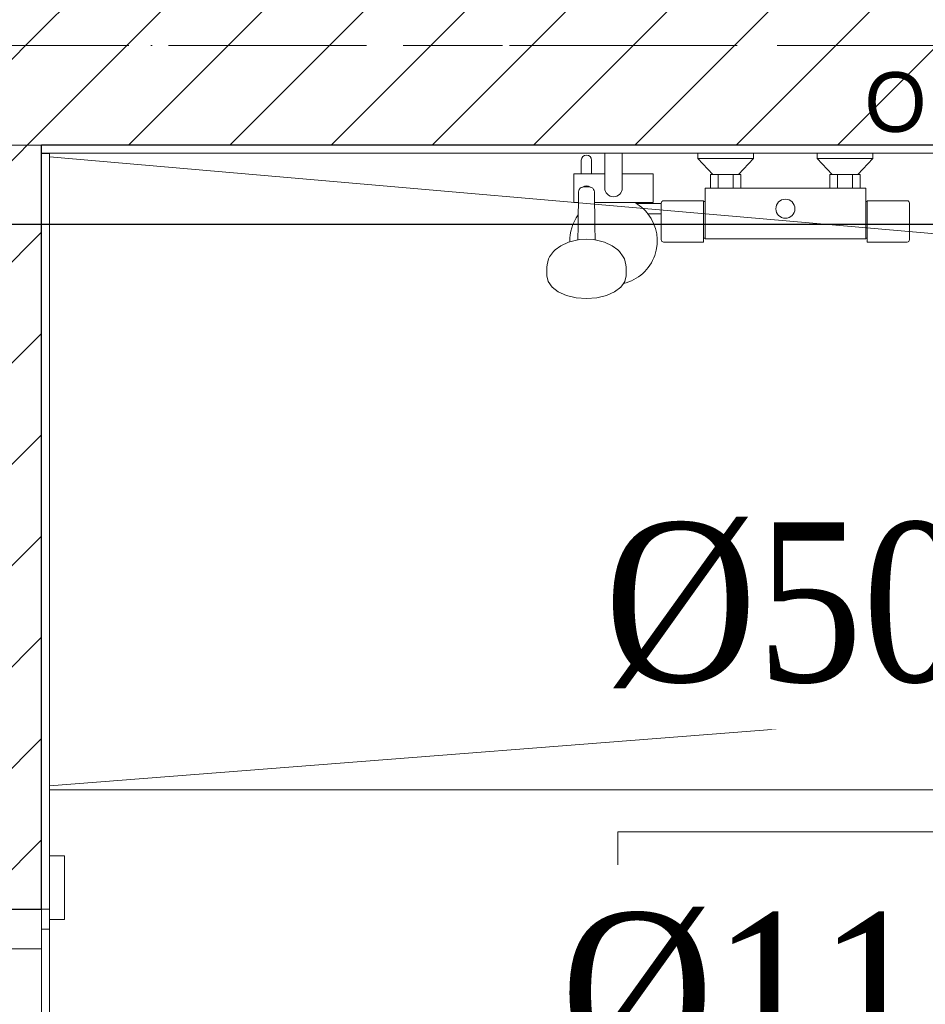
# Model space of a CAD drawing. Header units: millimetres. Extents: x -52968 to 399385, y -141133 to 110561.
# Tile 108 of 146: x 82133 to 83271, y -110747 to -109510. Entities that reach past the tile are written whole.
import ezdxf
from ezdxf import colors
from ezdxf.entities.mleader import LeaderData, LeaderLine
from ezdxf.math import Vec2, Vec3

# ---------------------------------------------------------------- set-up
doc = ezdxf.new("R2010")
doc.units = ezdxf.units.MM
for name, pattern in [('SIM-Wegliniec-21.07.2025-Parter$0$Kropki i Kreski', [360, 180, -90, 0, -90]), ('SIM-Wegliniec-21.07.2025-Parter$0$Przerywana długa', [390, 250, -140]), ('SIM-Wegliniec-21.07.2025-Parter$0$Przerywana podwójnie', [295, 125, -50, 70, -50])]:
    doc.linetypes.add(name, pattern=pattern)
doc.layers.add('_xref', color=250, linetype='Continuous')
for name, color, linetype, lineweight in [('RR_IWK_opisy', 7, 'Continuous', 0), ('RR_ks_podposadzkowa', 32, 'Kanalizacja', 30), ('SIM-Wegliniec-21.07.2025-Parter$0$Nowe_A-Armatura_Nr_pióra__5', 250, 'Continuous', 0), ('SIM-Wegliniec-21.07.2025-Parter$0$Nowe_A-Belki-Wieniec_Nr_pióra__69', 250, 'Continuous', 0), ('SIM-Wegliniec-21.07.2025-Parter$0$Nowe_A-Belki-Wieniec_Nr_pióra__90', 250, 'Continuous', 0), ('SIM-Wegliniec-21.07.2025-Parter$0$Nowe_A-Konstrukcja Opis_Nr_pióra__58', 250, 'Continuous', 0), ('SIM-Wegliniec-21.07.2025-Parter$0$Nowe_A-Osi_Nr_pióra__20', 250, 'Continuous', 0), ('SIM-Wegliniec-21.07.2025-Parter$0$Nowe_A-Posadzki_Nr_pióra__89', 250, 'Continuous', 0), ('SIM-Wegliniec-21.07.2025-Parter$0$Nowe_A-Przebicia_Nr_pióra__1', 250, 'Continuous', 0), ('SIM-Wegliniec-21.07.2025-Parter$0$Nowe_A-Strefy-Parter_Nr_pióra__94', 250, 'Continuous', 0), ('SIM-Wegliniec-21.07.2025-Parter$0$Nowe_A-Ściany-Działowe', 250, 'Continuous', 0), ('SIM-Wegliniec-21.07.2025-Parter$0$Nowe_A-Ściany-Działowe_Nr_pióra__27', 250, 'Continuous', 0), ('SIM-Wegliniec-21.07.2025-Parter$0$Nowe_A-Ściany-Działowe_Nr_pióra__47', 250, 'Continuous', 0), ('SIM-Wegliniec-21.07.2025-Parter$0$Nowe_A-Ściany-Wewnętrzne', 250, 'Continuous', 0), ('SIM-Wegliniec-21.07.2025-Parter$0$Nowe_A-Ściany-Wewnętrzne_Nr_pióra__27', 250, 'Continuous', 0), ('SIM-Wegliniec-21.07.2025-Parter$0$Nowe_A-Ściany-Wewnętrzne_Nr_pióra__47', 250, 'Continuous', 0), ('SIM-Wegliniec-21.07.2025-Parter$0$Nowe_Drzwi Archicad_Nr_pióra__23', 250, 'Continuous', 0), ('SIM-Wegliniec-21.07.2025-Parter$0$Nowe_Drzwi Archicad_Nr_pióra__27', 250, 'Continuous', 0), ('SIM-Wegliniec-21.07.2025-Parter$0$Nowe_Drzwi Archicad_Nr_pióra__3', 250, 'Continuous', 0), ('SIM-Wegliniec-21.07.2025-Parter$0$Nowe_Drzwi Archicad_Nr_pióra__47', 250, 'Continuous', 0), ('SIM-Wegliniec-21.07.2025-Parter$0$Nowe_Znaczniki drzwi Archicada_Nr_pióra__7', 250, 'Continuous', 0)]:
    doc.layers.add(name, color=color, linetype=linetype, lineweight=lineweight)
doc.styles.add('Garamond', font='GARA.TTF')
doc.styles.add('SIM-Wegliniec-21.07.2025-Parter$0$MtXpl_Arial', font='txt', dxfattribs={"height": 0.2})
doc.styles.add('SIM-Wegliniec-21.07.2025-Parter$0$STYL_AUTOMATYCZNY_1', font='arial.ttf')
doc.styles.add('SIM-Wegliniec-21.07.2025-Parter$0$STYL_AUTOMATYCZNY_3', font='arial.ttf')
doc.styles.get("Standard").update_dxf_attribs({"font": 'arial.ttf'})
doc.linetypes.add('Kanalizacja', pattern='A,25,0,["◄",Standard,S=5,R=0,X=-5,Y=-2.5],0', length=25)
doc.dimstyles.new('SIM-Wegliniec-21.07.2025-Parter$0$STYL_AUTOMATYCZNY__9', dxfattribs={"dimtxt": 0.18, "dimasz": 76, "dimexe": 0.18, "dimexo": 0.0625, "dimgap": 0, "dimtad": 0, "dimtih": 1, "dimtoh": 1, "dimdec": 4, "dimzin": 0, "dimdsep": 46, "dimcen": 0.09, "dimadec": 0, "dimazin": 0, "dimtfac": 1, "dimtdec": 4, "dimtmove": 0, "dimatfit": 3, "dimldrblk": 'SIM-Wegliniec-21.07.2025-Parter$0$ARROWHEAD_16', "dimfxl": 1, "dimtolj": 1, "dimtzin": 0, "dimarcsym": 0})
pattern_1 = [(45, (0, 0), (-63.63961, 63.63961), [])]
pattern_2 = [(0, (0, 0), (0, 86.60254), [0, -50]), (0, (25, 43.3), (0, 86.60254), [0, -50])]

# ---------------------------------------------------------------- blocks, each defined once
blk = doc.blocks.new('SIM-Wegliniec-21.07.2025-Parter$0$ARROWHEAD_16')
at = {"linetype": 'Continuous', "lineweight": 0}
blk.add_hatch(color=0, dxfattribs=at).paths.add_polyline_path([(-0.9093, 0.525), (0, 0), (-0.9093, -0.525)])
at = {"color": 0, "linetype": 'Continuous', "lineweight": 0}
blk.add_line((0, 0), (-1, 0), dxfattribs=at)
blk = doc.blocks.new('SIM-Wegliniec-21.07.2025-Parter')
at = {"layer": 'SIM-Wegliniec-21.07.2025-Parter$0$Nowe_A-Ściany-Działowe', "linetype": 'Continuous', "lineweight": 0}
h = blk.add_hatch(dxfattribs=at)
h.set_pattern_fill('Bloczki_ceramiczne', color=256, style=0, pattern_type=2)
h.set_pattern_definition(pattern_1)
h.paths.add_polyline_path([(82045.1, -109677.6), (82160.1, -109677.6), (82160.1, -109667.6), (82045.1, -109667.6)])
h = blk.add_hatch(dxfattribs=at)
h.set_pattern_fill('Bloczki_ceramiczne', color=256, style=0, pattern_type=2)
h.set_pattern_definition(pattern_1)
h.paths.add_polyline_path([(82160.1, -109677.6), (82045.1, -109677.6), (82045.1, -110627.6), (82160.1, -110627.6)])
at = {"layer": 'SIM-Wegliniec-21.07.2025-Parter$0$Nowe_A-Ściany-Działowe', "linetype": 'Continuous', "lineweight": 0, "true_color": 0x000000}
h = blk.add_hatch(dxfattribs=at)
h.set_pattern_fill('Tynk', color=18, style=0, pattern_type=2)
h.set_pattern_definition(pattern_2)
h.paths.add_polyline_path([(82160.1, -109677.6), (82160.1, -110627.6), (82170.1, -110627.6), (82170.1, -109677.6)])
at = {"layer": 'SIM-Wegliniec-21.07.2025-Parter$0$Nowe_A-Ściany-Wewnętrzne', "linetype": 'Continuous', "lineweight": 0}
h = blk.add_hatch(dxfattribs=at)
h.set_pattern_fill('Bloczki_ceramiczne', color=256, style=0, pattern_type=2)
h.set_pattern_definition(pattern_1)
h.paths.add_polyline_path([(82045.1, -109667.6), (82160.1, -109667.6), (82160.1, -109417.6), (82045.1, -109417.6)])
h = blk.add_hatch(dxfattribs=at)
h.set_pattern_fill('Bloczki_ceramiczne', color=256, style=0, pattern_type=2)
h.set_pattern_definition(pattern_1)
h.paths.add_polyline_path([(82160.1, -109667.6), (83880.1, -109667.6), (83880.1, -109417.6), (82160.1, -109417.6)])
at = {"layer": 'SIM-Wegliniec-21.07.2025-Parter$0$Nowe_A-Ściany-Wewnętrzne', "linetype": 'Continuous', "lineweight": 0, "true_color": 0x000000}
h = blk.add_hatch(dxfattribs=at)
h.set_pattern_fill('Tynk', color=18, style=0, pattern_type=2)
h.set_pattern_definition(pattern_2)
h.paths.add_polyline_path([(82160.1, -109677.6), (83870.1, -109677.6), (83870.1, -109667.6), (82160.1, -109667.6)])
at = {"layer": 'SIM-Wegliniec-21.07.2025-Parter$0$Nowe_A-Armatura_Nr_pióra__5', "linetype": 'Continuous', "lineweight": 13}
for p, q in [((83325.1, -109782.5), (82170.1, -109682.5)), ((83325.1, -109782.5), (82170.1, -109682.5)), ((82868.1, -109703.6), (82868.1, -109677.6)), ((82868.1, -109677.6), (82890.1, -109677.6)), ((82868.1, -109703.6), (82868.1, -109677.6)), ((82868.1, -109677.6), (82890.1, -109677.6)), ((82890.1, -109677.6), (82890.1, -109703.6)), ((82890.1, -109677.6), (82890.1, -109703.6)), ((82985.1, -109684.6), (82985.1, -109677.6)), ((82985.1, -109677.6), (83055.1, -109677.6)), ((82985.1, -109684.6), (82985.1, -109677.6)), ((82985.1, -109677.6), (83055.1, -109677.6)), ((83004.1, -109704.6), (82985.1, -109684.6)), ((83055.1, -109684.6), (82985.1, -109684.6)), ((83004.1, -109704.6), (82985.1, -109684.6)), ((83055.1, -109684.6), (82985.1, -109684.6)), ((83055.1, -109684.6), (83036.1, -109704.6)), ((83055.1, -109684.6), (83036.1, -109704.6)), ((83055.1, -109677.6), (83055.1, -109684.6)), ((83055.1, -109677.6), (83055.1, -109684.6)), ((83135.1, -109684.6), (83135.1, -109677.6)), ((83135.1, -109677.6), (83205.1, -109677.6)), ((83135.1, -109684.6), (83135.1, -109677.6)), ((83135.1, -109677.6), (83205.1, -109677.6)), ((83154.1, -109704.6), (83135.1, -109684.6)), ((83205.1, -109684.6), (83135.1, -109684.6)), ((83154.1, -109704.6), (83135.1, -109684.6)), ((83205.1, -109684.6), (83135.1, -109684.6)), ((83205.1, -109684.6), (83186.1, -109704.6)), ((83205.1, -109684.6), (83186.1, -109704.6)), ((83205.1, -109677.6), (83205.1, -109684.6)), ((83205.1, -109677.6), (83205.1, -109684.6)), ((82838.6, -109703.6), (82838.6, -109686.6)), ((82838.6, -109703.6), (82838.6, -109686.6)), ((82851.6, -109686.6), (82851.6, -109703.6)), ((82851.6, -109686.6), (82851.6, -109703.6)), ((82829.1, -109739.6), (82829.1, -109703.6)), ((82829.1, -109703.6), (82838.6, -109703.6)), ((82829.1, -109739.6), (82829.1, -109703.6)), ((82829.1, -109703.6), (82838.6, -109703.6)), ((82851.6, -109703.6), (82838.6, -109703.6)), ((82851.6, -109703.6), (82838.6, -109703.6)), ((82851.6, -109703.6), (82868.1, -109703.6)), ((82851.6, -109703.6), (82868.1, -109703.6)), ((82868.1, -109721.6), (82868.1, -109703.6)), ((82868.1, -109721.6), (82868.1, -109703.6)), ((82868.1, -109721.6), (82868.1, -109703.6)), ((82868.1, -109721.6), (82868.1, -109703.6)), ((82890.1, -109703.6), (82929.1, -109703.6)), ((82890.1, -109703.6), (82890.1, -109721.6)), ((82890.1, -109703.6), (82929.1, -109703.6)), ((82890.1, -109703.6), (82890.1, -109721.6)), ((82929.1, -109703.6), (82929.1, -109739.6)), ((82929.1, -109703.6), (82929.1, -109739.6)), ((83001.1, -109721.6), (83001.1, -109704.6)), ((83001.1, -109704.6), (83004.1, -109704.6)), ((83001.1, -109721.6), (83001.1, -109704.6)), ((83001.1, -109704.6), (83004.1, -109704.6)), ((83036.1, -109704.6), (83004.1, -109704.6)), ((83036.1, -109704.6), (83004.1, -109704.6)), ((83010.6, -109704.6), (83010.6, -109721.6)), ((83010.6, -109704.6), (83010.6, -109721.6)), ((83029.6, -109704.6), (83029.6, -109721.6)), ((83029.6, -109704.6), (83029.6, -109721.6)), ((83036.1, -109704.6), (83039.1, -109704.6)), ((83036.1, -109704.6), (83039.1, -109704.6)), ((83039.1, -109704.6), (83039.1, -109721.6)), ((83039.1, -109704.6), (83039.1, -109721.6)), ((83151.1, -109721.6), (83151.1, -109704.6)), ((83151.1, -109704.6), (83154.1, -109704.6)), ((83151.1, -109721.6), (83151.1, -109704.6)), ((83151.1, -109704.6), (83154.1, -109704.6)), ((83186.1, -109704.6), (83154.1, -109704.6)), ((83186.1, -109704.6), (83154.1, -109704.6)), ((83160.6, -109704.6), (83160.6, -109721.6)), ((83160.6, -109704.6), (83160.6, -109721.6)), ((83179.6, -109704.6), (83179.6, -109721.6)), ((83179.6, -109704.6), (83179.6, -109721.6)), ((83186.1, -109704.6), (83189.1, -109704.6)), ((83186.1, -109704.6), (83189.1, -109704.6)), ((83189.1, -109704.6), (83189.1, -109721.6)), ((83189.1, -109704.6), (83189.1, -109721.6)), ((82837.1, -109721.9), (82836, -109723.3)), ((82837.1, -109721.9), (82836, -109723.3)), ((82838.6, -109720.9), (82837.1, -109721.9)), ((82838.6, -109720.9), (82837.1, -109721.9)), ((82840.1, -109720.4), (82838.6, -109720.9)), ((82840.1, -109720.4), (82838.6, -109720.9)), ((82840.1, -109720.4), (82842.5, -109719.2)), ((82840.1, -109720.4), (82842.5, -109719.2)), ((82840.3, -109720.3), (82840.1, -109720.4)), ((82840.3, -109720.3), (82840.1, -109720.4)), ((82840.1, -109720.4), (82840.1, -109720.4)), ((82840.1, -109720.4), (82840.1, -109720.4)), ((82842.1, -109720.1), (82840.3, -109720.3)), ((82842.1, -109720.1), (82840.3, -109720.3)), ((82848.1, -109720.1), (82842.1, -109720.1)), ((82848.1, -109720.1), (82842.1, -109720.1)), ((82842.5, -109719.2), (82845.1, -109718.8)), ((82842.5, -109719.2), (82845.1, -109718.8)), ((82845.1, -109718.8), (82847.7, -109719.2)), ((82845.1, -109718.8), (82847.7, -109719.2)), ((82847.7, -109719.2), (82850.1, -109720.4)), ((82847.7, -109719.2), (82850.1, -109720.4)), ((82849.9, -109720.3), (82848.1, -109720.1)), ((82849.9, -109720.3), (82848.1, -109720.1)), ((82850.1, -109720.4), (82849.9, -109720.3)), ((82850.1, -109720.4), (82849.9, -109720.3)), ((82850.1, -109720.4), (82850.1, -109720.4)), ((82851.6, -109720.9), (82850.1, -109720.4)), ((82850.1, -109720.4), (82850.1, -109720.4)), ((82851.6, -109720.9), (82850.1, -109720.4)), ((82853, -109721.9), (82851.6, -109720.9)), ((82853, -109721.9), (82851.6, -109720.9)), ((82854.1, -109723.3), (82853, -109721.9)), ((82854.1, -109723.3), (82853, -109721.9)), ((82994.1, -109738.6), (82994.1, -109721.6)), ((82994.1, -109721.6), (83001.1, -109721.6)), ((82994.1, -109738.6), (82994.1, -109721.6)), ((82994.1, -109721.6), (83001.1, -109721.6)), ((83039.1, -109721.6), (83001.1, -109721.6)), ((83039.1, -109721.6), (83001.1, -109721.6)), ((83039.1, -109721.6), (83151.1, -109721.6)), ((83039.1, -109721.6), (83151.1, -109721.6)), ((83189.1, -109721.6), (83151.1, -109721.6)), ((83189.1, -109721.6), (83151.1, -109721.6)), ((83189.1, -109721.6), (83196.1, -109721.6)), ((83189.1, -109721.6), (83196.1, -109721.6)), ((83196.1, -109721.6), (83196.1, -109738.6)), ((83196.1, -109721.6), (83196.1, -109738.6)), ((82834.6, -109768.7), (82835.1, -109726.4)), ((82834.6, -109768.7), (82835.1, -109726.4)), ((82835.3, -109724.8), (82835.1, -109726.4)), ((82835.3, -109724.8), (82835.1, -109726.4)), ((82836, -109723.3), (82835.3, -109724.8)), ((82836, -109723.3), (82835.3, -109724.8)), ((82854.8, -109724.8), (82854.1, -109723.3)), ((82854.8, -109724.8), (82854.1, -109723.3)), ((82855.1, -109726.4), (82854.8, -109724.8)), ((82855.1, -109726.4), (82854.8, -109724.8)), ((82855.6, -109768.7), (82855.1, -109726.4)), ((82855.6, -109768.7), (82855.1, -109726.4)), ((82834.9, -109739.6), (82829.1, -109739.6)), ((82834.9, -109739.6), (82829.1, -109739.6)), ((82834.7, -109755.5), (82834.9, -109739.6)), ((82834.7, -109755.5), (82834.9, -109739.6)), ((82905.1, -109739.6), (82855.2, -109739.6)), ((82905.1, -109739.6), (82855.2, -109739.6)), ((82929.1, -109739.6), (82905.1, -109739.6)), ((82929.1, -109739.6), (82905.1, -109739.6)), ((82907.7, -109741.1), (82939.1, -109741.1)), ((82907.7, -109741.1), (82939.1, -109741.1)), ((82939.1, -109741.1), (82939.1, -109740.6)), ((82939.1, -109741.1), (82939.1, -109740.6)), ((82939.1, -109754.1), (82939.1, -109741.1)), ((82939.1, -109754.1), (82939.1, -109741.1)), ((82942.1, -109737.6), (82992.1, -109737.6)), ((82942.1, -109737.6), (82992.1, -109737.6)), ((82992.1, -109737.6), (82992.1, -109738.6)), ((82992.1, -109737.6), (82992.1, -109738.6)), ((82992.1, -109738.6), (82994.1, -109738.6)), ((82992.1, -109784.6), (82992.1, -109738.6)), ((82992.1, -109738.6), (82994.1, -109738.6)), ((82992.1, -109784.6), (82992.1, -109738.6)), ((82994.1, -109738.6), (82994.1, -109784.8)), ((82994.1, -109738.6), (82994.1, -109784.8)), ((83196.1, -109738.6), (83198.1, -109738.6)), ((83196.1, -109784.6), (83196.1, -109738.6)), ((83196.1, -109738.6), (83198.1, -109738.6)), ((83196.1, -109784.6), (83196.1, -109738.6)), ((83198.1, -109738.6), (83198.1, -109737.6)), ((83198.1, -109737.6), (83248.1, -109737.6)), ((83198.1, -109738.6), (83198.1, -109737.6)), ((83198.1, -109737.6), (83248.1, -109737.6)), ((83198.1, -109738.6), (83198.1, -109784.6)), ((83198.1, -109738.6), (83198.1, -109784.6)), ((83251.1, -109740.6), (83251.1, -109786.5)), ((83251.1, -109740.6), (83251.1, -109786.5)), ((82939.1, -109754.1), (82922.4, -109754.1)), ((82939.1, -109754.1), (82922.4, -109754.1)), ((82939.1, -109786.5), (82939.1, -109754.1)), ((82939.1, -109786.5), (82939.1, -109754.1)), ((82834.1, -109786.9), (82834.6, -109768.7)), ((82834.1, -109786.9), (82834.6, -109768.7)), ((82856.1, -109786.9), (82855.6, -109768.7)), ((82856.1, -109786.9), (82855.6, -109768.7)), ((82805.6, -109799.4), (82812.8, -109794)), ((82805.6, -109799.4), (82812.8, -109794)), ((82812.8, -109794), (82822.3, -109789.8)), ((82812.8, -109794), (82822.3, -109789.8)), ((82822.3, -109789.8), (82824.1, -109789.3)), ((82822.3, -109789.8), (82824.1, -109789.3)), ((82827.4, -109788.4), (82824.1, -109789.3)), ((82827.4, -109788.4), (82824.1, -109789.3)), ((82827.4, -109788.4), (82835.9, -109786.4)), ((82827.4, -109788.4), (82835.9, -109786.4)), ((82835.9, -109786.4), (82845.1, -109785.7)), ((82835.9, -109786.4), (82845.1, -109785.7)), ((82845.1, -109785.7), (82854.2, -109786.4)), ((82845.1, -109785.7), (82854.2, -109786.4)), ((82854.2, -109786.4), (82862.7, -109788.4)), ((82854.2, -109786.4), (82862.7, -109788.4)), ((82862.7, -109788.4), (82867.9, -109789.8)), ((82862.7, -109788.4), (82867.9, -109789.8)), ((82867.9, -109789.8), (82877.3, -109794)), ((82867.9, -109789.8), (82877.3, -109794)), ((82877.3, -109794), (82884.6, -109799.4)), ((82877.3, -109794), (82884.6, -109799.4)), ((82992.1, -109789.5), (82942.1, -109789.5)), ((82992.1, -109789.5), (82942.1, -109789.5)), ((82994.1, -109784.6), (82992.1, -109784.6)), ((82992.1, -109784.6), (82992.1, -109789.5)), ((82994.1, -109784.6), (82992.1, -109784.6)), ((82992.1, -109784.6), (82992.1, -109789.5)), ((82994.1, -109784.8), (82994.1, -109784.6)), ((82994.1, -109784.8), (82994.1, -109784.6)), ((82994.1, -109785.4), (82994.1, -109784.8)), ((82994.1, -109785.4), (82994.1, -109784.8)), ((82994.1, -109785.6), (82994.1, -109785.4)), ((82994.1, -109785.6), (82994.1, -109785.4)), ((83196.1, -109785.6), (82994.1, -109785.6)), ((83196.1, -109785.6), (82994.1, -109785.6)), ((83198.1, -109784.6), (83196.1, -109784.6)), ((83196.1, -109784.6), (83196.1, -109784.8)), ((83198.1, -109784.6), (83196.1, -109784.6)), ((83196.1, -109784.6), (83196.1, -109784.8)), ((83196.1, -109784.8), (83196.1, -109785.4)), ((83196.1, -109784.8), (83196.1, -109785.4)), ((83196.1, -109785.4), (83196.1, -109785.6)), ((83196.1, -109785.4), (83196.1, -109785.6)), ((83198.1, -109789.5), (83198.1, -109784.6)), ((83198.1, -109789.5), (83198.1, -109784.6)), ((83248.1, -109789.5), (83198.1, -109789.5)), ((83248.1, -109789.5), (83198.1, -109789.5)), ((82797.3, -109810.6), (82798.7, -109807.9)), ((82797.3, -109810.6), (82798.7, -109807.9)), ((82798.7, -109807.9), (82803.5, -109801.2)), ((82798.7, -109807.9), (82803.5, -109801.2)), ((82803.5, -109801.2), (82805.6, -109799.4)), ((82803.5, -109801.2), (82805.6, -109799.4)), ((82884.6, -109799.4), (82886.6, -109801.2)), ((82884.6, -109799.4), (82886.6, -109801.2)), ((82886.6, -109801.2), (82891.4, -109807.9)), ((82886.6, -109801.2), (82891.4, -109807.9)), ((82891.4, -109807.9), (82892.9, -109810.6)), ((82891.4, -109807.9), (82892.9, -109810.6)), ((82795.1, -109821.2), (82795.6, -109818)), ((82795.1, -109821.2), (82795.6, -109818)), ((82795.1, -109831.8), (82795.1, -109821.2)), ((82795.1, -109831.8), (82795.1, -109821.2)), ((82795.6, -109818), (82797.3, -109810.6)), ((82795.6, -109818), (82797.3, -109810.6)), ((82892.9, -109810.6), (82894.6, -109818)), ((82892.9, -109810.6), (82894.6, -109818)), ((82894.6, -109818), (82895.1, -109821.2)), ((82894.6, -109818), (82895.1, -109821.2)), ((82895.1, -109821.2), (82895.1, -109831.8)), ((82895.1, -109821.2), (82895.1, -109831.8)), ((82796.8, -109839.2), (82795.1, -109831.8)), ((82796.8, -109839.2), (82795.1, -109831.8)), ((82895.1, -109831.8), (82893.4, -109839.2)), ((82895.1, -109831.8), (82893.4, -109839.2)), ((82801.8, -109846.1), (82796.8, -109839.2)), ((82801.8, -109846.1), (82796.8, -109839.2)), ((82891.7, -109841.6), (82888.4, -109846.1)), ((82891.7, -109841.6), (82888.4, -109846.1)), ((82893.4, -109839.2), (82891.7, -109841.6)), ((82893.4, -109839.2), (82891.7, -109841.6)), ((82809.7, -109852.1), (82801.8, -109846.1)), ((82809.7, -109852.1), (82801.8, -109846.1)), ((82820.1, -109856.6), (82809.7, -109852.1)), ((82820.1, -109856.6), (82809.7, -109852.1)), ((82832.1, -109859.5), (82820.1, -109856.6)), ((82832.1, -109859.5), (82820.1, -109856.6)), ((82870.1, -109856.6), (82858, -109859.5)), ((82870.1, -109856.6), (82858, -109859.5)), ((82880.4, -109852.1), (82870.1, -109856.6)), ((82880.4, -109852.1), (82870.1, -109856.6)), ((82888.4, -109846.1), (82880.4, -109852.1)), ((82888.4, -109846.1), (82880.4, -109852.1)), ((82845.1, -109860.5), (82832.1, -109859.5)), ((82845.1, -109860.5), (82832.1, -109859.5)), ((82858, -109859.5), (82845.1, -109860.5)), ((82858, -109859.5), (82845.1, -109860.5)), ((83325.1, -110382.5), (82170.1, -110472.7)), ((83325.1, -110382.5), (82170.1, -110472.7)), ((83495.1, -110477.6), (82170.1, -110477.6)), ((83495.1, -110477.6), (82170.1, -110477.6))]:
    blk.add_line(p, q, dxfattribs=at)
blk.add_circle((83095.1, -109747.6), 12, dxfattribs=at)
blk.add_circle((83095.1, -109747.6), 12, dxfattribs=at)
for centre, radius, start, end in [((82845.1, -109686.6), 6.5, 0, 180), ((82845.1, -109686.6), 6.5, 0, 180), ((82879.1, -109721.6), 11, 180, 0), ((82879.1, -109721.6), 11, 180, 0), ((82879.1, -109788), 55, 58.6006, 61.7422), ((82879.1, -109788), 55, 58.6006, 61.7422), ((82879.1, -109788), 55, 38.1131, 58.6006), ((82879.1, -109788), 55, 38.1131, 58.6006), ((82942.1, -109740.6), 3, 90, 180), ((82942.1, -109740.6), 3, 90, 180), ((83248.1, -109740.6), 3, 0, 90), ((83248.1, -109740.6), 3, 0, 90), ((82878.9, -109787.9), 54.8, 143.6991, 181.4416), ((82878.9, -109787.9), 54.8, 143.6991, 181.4416), ((82879.1, -109788), 55, 283.2265, 38.1131), ((82879.1, -109788), 55, 283.2265, 38.1131), ((82942.1, -109786.5), 3, 180, 270), ((82942.1, -109786.5), 3, 180, 270), ((83248.1, -109786.5), 3, 270, 360), ((83248.1, -109786.5), 3, 270, 360)]:
    blk.add_arc(centre, radius, start, end, dxfattribs=at)
at = {"layer": 'SIM-Wegliniec-21.07.2025-Parter$0$Nowe_A-Belki-Wieniec_Nr_pióra__69', "linetype": 'SIM-Wegliniec-21.07.2025-Parter$0$Kropki i Kreski', "lineweight": 13}
blk.add_line((70505.1, -109542.6), (85505.1, -109542.6), dxfattribs=at)
at = {"layer": 'SIM-Wegliniec-21.07.2025-Parter$0$Nowe_A-Belki-Wieniec_Nr_pióra__90', "linetype": 'SIM-Wegliniec-21.07.2025-Parter$0$Przerywana długa', "lineweight": 13}
blk.add_line((78130.1, -109667.6), (83880.1, -109667.6), dxfattribs=at)
at = {"layer": 'SIM-Wegliniec-21.07.2025-Parter$0$Nowe_A-Konstrukcja Opis_Nr_pióra__58', "linetype": 'Continuous', "lineweight": 13, "flags": 128}
blk.add_lwpolyline([(82884.7, -110530.4), (83546, -110530.4), (83546, -110806.8), (82884.7, -110806.8)], close=True, dxfattribs=at)
at = {"layer": 'SIM-Wegliniec-21.07.2025-Parter$0$Nowe_A-Osi_Nr_pióra__20', "linetype": 'SIM-Wegliniec-21.07.2025-Parter$0$Przerywana podwójnie', "lineweight": 13}
blk.add_line((63144.7, -109542.6), (90961.9, -109542.6), dxfattribs=at)
at = {"layer": 'SIM-Wegliniec-21.07.2025-Parter$0$Nowe_A-Posadzki_Nr_pióra__89', "linetype": 'Continuous', "lineweight": 13, "flags": 128}
for points in [[(82160.1, -109667.6), (83880.1, -109667.6), (83880.1, -112787.6), (82160.1, -112787.6)], [(82170.1, -112777.6), (83870.1, -112777.6), (83870.1, -109677.6), (82170.1, -109677.6)]]:
    blk.add_lwpolyline(points, close=True, dxfattribs=at)
at = {"layer": 'SIM-Wegliniec-21.07.2025-Parter$0$Nowe_A-Strefy-Parter_Nr_pióra__94', "linetype": 'Continuous', "lineweight": 13, "flags": 128}
blk.add_lwpolyline([(82170.1, -109677.6), (82170.1, -112777.6), (83870.1, -112777.6), (83870.1, -110477.6), (83495.1, -110477.6), (83495.1, -109677.6)], close=True, dxfattribs=at)
at = {"layer": 'SIM-Wegliniec-21.07.2025-Parter$0$Nowe_A-Ściany-Działowe_Nr_pióra__27', "linetype": 'Continuous', "lineweight": 25}
for p, q in [((82160.1, -110627.6), (82160.1, -109677.6)), ((82045.1, -110627.6), (82160.1, -110627.6))]:
    blk.add_line(p, q, dxfattribs=at)
at = {"layer": 'SIM-Wegliniec-21.07.2025-Parter$0$Nowe_A-Ściany-Działowe_Nr_pióra__27', "linetype": 'Continuous', "lineweight": 25, "flags": 128}
blk.add_lwpolyline([(82160.1, -109677.6), (82170.1, -109677.6)], dxfattribs=at)
at = {"layer": 'SIM-Wegliniec-21.07.2025-Parter$0$Nowe_A-Ściany-Działowe_Nr_pióra__47', "linetype": 'Continuous', "lineweight": 15}
for p, q in [((82170.1, -110627.6), (82170.1, -110560.6)), ((82160.1, -110627.6), (82170.1, -110627.6))]:
    blk.add_line(p, q, dxfattribs=at)
at = {"layer": 'SIM-Wegliniec-21.07.2025-Parter$0$Nowe_A-Ściany-Działowe_Nr_pióra__47', "linetype": 'Continuous', "lineweight": 15, "flags": 128}
blk.add_lwpolyline([(82170.1, -110627.6), (82170.1, -109677.6)], dxfattribs=at)
at = {"layer": 'SIM-Wegliniec-21.07.2025-Parter$0$Nowe_A-Ściany-Wewnętrzne_Nr_pióra__27', "linetype": 'Continuous', "lineweight": 25}
for p in [(82160.1, -109677.6), (83870.1, -109667.6), (82160.1, -109677.6)]:
    blk.add_line(p, (82160.1, -109667.6), dxfattribs=at)
at = {"layer": 'SIM-Wegliniec-21.07.2025-Parter$0$Nowe_A-Ściany-Wewnętrzne_Nr_pióra__47', "linetype": 'Continuous', "lineweight": 15, "flags": 128}
blk.add_lwpolyline([(82160.1, -109677.6), (83870.1, -109677.6)], dxfattribs=at)
at = {"layer": 'SIM-Wegliniec-21.07.2025-Parter$0$Nowe_Drzwi Archicad_Nr_pióra__23', "linetype": 'Continuous', "lineweight": 15}
for p, q in [((82160.1, -110627.6), (82045.1, -110627.6)), ((82160.1, -110677.6), (82160.1, -110627.6)), ((82085.1, -110677.6), (82160.1, -110677.6))]:
    blk.add_line(p, q, dxfattribs=at)
at = {"layer": 'SIM-Wegliniec-21.07.2025-Parter$0$Nowe_Drzwi Archicad_Nr_pióra__27', "linetype": 'Continuous', "lineweight": 25}
blk.add_line((82045.1, -110627.6), (82160.1, -110627.6), dxfattribs=at)
blk.add_line((82045.1, -110627.6), (82160.1, -110627.6), dxfattribs=at)
at = {"layer": 'SIM-Wegliniec-21.07.2025-Parter$0$Nowe_Drzwi Archicad_Nr_pióra__3', "linetype": 'Continuous', "lineweight": 13}
for p, q in [((82170.1, -110640.6), (82170.1, -110560.6)), ((82170.1, -110560.6), (82189.1, -110560.6)), ((82189.1, -110560.6), (82189.1, -110640.6)), ((82160.1, -110627.6), (82170.1, -110627.6)), ((82160.1, -110652.6), (82160.1, -110627.6)), ((82170.1, -110627.6), (82170.1, -110652.6)), ((82189.1, -110640.6), (82170.1, -110640.6)), ((82170.1, -110652.6), (82160.1, -110652.6))]:
    blk.add_line(p, q, dxfattribs=at)
at = {"layer": 'SIM-Wegliniec-21.07.2025-Parter$0$Nowe_Drzwi Archicad_Nr_pióra__47', "linetype": 'Continuous', "lineweight": 15}
for p, q in [((82170.1, -110627.6), (82170.1, -110560.6)), ((82170.1, -110627.6), (82170.1, -110560.6)), ((82160.1, -110627.6), (82170.1, -110627.6)), ((82160.1, -110627.6), (82170.1, -110627.6))]:
    blk.add_line(p, q, dxfattribs=at)
at = {"layer": 'SIM-Wegliniec-21.07.2025-Parter$0$Nowe_A-Konstrukcja Opis_Nr_pióra__58', "linetype": 'Continuous', "lineweight": 13, "insert": (83215.3, -110662.5), "char_height": 125, "attachment_point": 5, "rotation": 359.9999, "style": 'SIM-Wegliniec-21.07.2025-Parter$0$STYL_AUTOMATYCZNY_3'}
blk.add_mtext('\\A1;{\\pqc;\\fArial|b0|i1|c238|p0;\\W1.000000;Poz.\\fArial|b0|i1|c238|p0;\\W1.000000;5\\fArial|b0|i1|c238|p0;\\W1.000000;.1}', dxfattribs=at)
at = {"layer": 'SIM-Wegliniec-21.07.2025-Parter$0$Nowe_A-Przebicia_Nr_pióra__1', "lineweight": 13, "style": 'SIM-Wegliniec-21.07.2025-Parter$0$MtXpl_Arial'}
blk.add_text('OP 30,0', height=75, dxfattribs=at).set_placement((83194.5, -109651))
at = {"layer": 'SIM-Wegliniec-21.07.2025-Parter$0$Nowe_Znaczniki drzwi Archicada_Nr_pióra__7', "lineweight": 13, "insert": (82379.4, -111067.2), "char_height": 125, "attachment_point": 7, "style": 'SIM-Wegliniec-21.07.2025-Parter$0$STYL_AUTOMATYCZNY_1'}
blk.add_mtext('\\A1;{\\pql;\\pt0;\\fArial|b0|i0|c238|p0;\\W1.000000;90\\fArial|b0|i0|c238|p0;\\W1.000000;\\A1{\\H.66x;\\S^  ;}\\fArial|b0|i0|c238|p0;\\W1.000000;\\fArial|b0|i0|c238|p0;\\W1.000000;}', dxfattribs=at)
at = {"layer": 'SIM-Wegliniec-21.07.2025-Parter$0$Nowe_A-Konstrukcja Opis_Nr_pióra__58', "linetype": 'Continuous', "lineweight": 13, "annotation_type": 0, "has_hookline": 1, "hookline_direction": 1, "text_width": 574.1, "horizontal_direction": (1, -1e-06, 0)}
blk.add_leader([(84005.1, -109542.6), (83703.8, -110668.6), (83546, -110668.6)], dimstyle='SIM-Wegliniec-21.07.2025-Parter$0$STYL_AUTOMATYCZNY__9', dxfattribs=at)

msp = doc.modelspace()

# ---------------------------------------------------------------- block references
at = {"layer": '_xref'}
msp.add_blockref('SIM-Wegliniec-21.07.2025-Parter', (0, 0), dxfattribs=at)

# ---------------------------------------------------------------- next in the draw order: linework, layer by layer
at = {"layer": 'RR_ks_podposadzkowa', "ltscale": 50}
msp.add_line((86875.1, -109767.6), (78295.1, -109767.6), dxfattribs=at)

# ---------------------------------------------------------------- next in the draw order: leaders
at = {"layer": 'RR_IWK_opisy'}
ml = msp.add_multileader_mtext('Standard', dxfattribs=at)
ml.set_content('\\fGaramond|b0|i0;%%c50', color=256, style='Garamond')
ml.set_leader_properties()
ml.build(insert=Vec2(0, 0))
ml.multileader.update_dxf_attribs({"has_text_frame": 1, "text_left_attachment_type": 2, "text_right_attachment_type": 2})
ctx = ml.context
ctx.base_point, ctx.char_height, ctx.landing_gap_size, ctx.plane_origin = Vec3(82774, -110246.3), 200, 50, Vec3(-64368.4, 85137.4)
ctx.left_attachment, ctx.right_attachment, ctx.text_align_type = 2, 2, 2
notes = []
notes.append((ctx, [(0, (1, 1, 0), (83383.1, -110246.3), (-1, 0), 8, [(0, [(83586.4, -110049.9)], 0, [])])]))
ctx.mtext.insert, ctx.mtext.alignment = Vec3(83325.1, -110141.8), 3
ctx.mtext.has_bg_fill, ctx.mtext.bg_color, ctx.mtext.bg_scale_factor, ctx.mtext.bg_transparency, ctx.mtext.use_window_bg_color = 1, -1027028792, 1.3, 0, 1
ml = msp.add_multileader_mtext('Standard', dxfattribs=at)
ml.set_content('\\fGaramond|b0|i0;%%c110', color=256, style='Garamond')
ml.set_leader_properties()
ml.build(insert=Vec2(0, 0))
ml.multileader.update_dxf_attribs({"has_text_frame": 1, "text_left_attachment_type": 2, "text_right_attachment_type": 2})
ctx = ml.context
ctx.base_point, ctx.char_height, ctx.landing_gap_size, ctx.plane_origin = Vec3(82659, -110736.7), 200, 50, Vec3(-66023.4, 85139.1)
ctx.left_attachment, ctx.right_attachment, ctx.text_align_type = 2, 2, 2
notes.append((ctx, [(0, (1, 1, 0), (83461.3, -110736.6), (-1, 0), 8, [(0, [(83743.5, -110844.3)], 0, [])])]))
ctx.mtext.insert, ctx.mtext.alignment = Vec3(83403.3, -110632.1), 3
ctx.mtext.has_bg_fill, ctx.mtext.bg_color, ctx.mtext.bg_scale_factor, ctx.mtext.bg_transparency, ctx.mtext.use_window_bg_color = 1, -1027028792, 1.3, 0, 1
for ctx, leaders in notes:
    for number, flags, end, landing, length, lines in leaders:
        leader = LeaderData()
        leader.index, (leader.has_last_leader_line, leader.has_dogleg_vector, leader.attachment_direction) = number, flags
        leader.last_leader_point, leader.dogleg_vector, leader.dogleg_length = Vec3(end), Vec3(landing), length
        for number, points, colour, breaks in lines:
            line = LeaderLine()
            line.index, line.vertices, line.color, line.breaks = number, Vec3.list(points), colors.encode_raw_color(colour), breaks
            leader.lines.append(line)
        ctx.leaders.append(leader)

doc.saveas('drawing.dxf')
